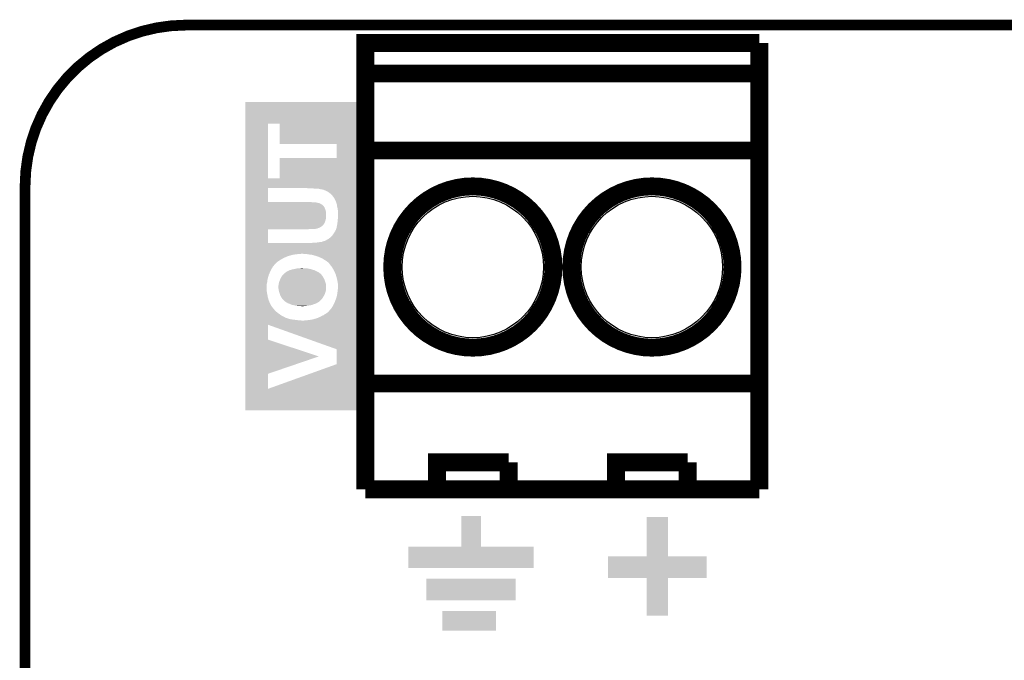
# Model space of a CAD drawing. Extents: x -0.05 to 0.95, y -0.15 to 1.54.
# Tile 29 of 35: x -0.05 to 0.5, y 1.19 to 1.54. Entities that reach past the tile are written whole.
import ezdxf

# ---------------------------------------------------------------- set-up
doc = ezdxf.new("R2010")
doc.units = 0
doc.layers.get('0').update_dxf_attribs({"linetype": 'CONTINUOUS'})
for name, color, linetype in [('STEP_DOWN_13_CLICK_V101_GKO', 5, 'CONTINUOUS'), ('STEP_DOWN_13_CLICK_V101_GTO', 14, 'CONTINUOUS'), ('STEP_DOWN_13_CLICK_V101_GTS', 12, 'CONTINUOUS')]:
    doc.layers.add(name, color=color, linetype=linetype)

# ---------------------------------------------------------------- blocks, each defined once
blk = doc.blocks.new('ROUND_37')
blk.add_circle((0, 0), 0.03945)

msp = doc.modelspace()

# ---------------------------------------------------------------- linework, layer by layer
at = {"layer": 'STEP_DOWN_13_CLICK_V101_GKO', "const_width": 0.006}
msp.add_lwpolyline([(0.04, 1.54, 0.414214), (-0.05, 1.45)], format="xyb", dxfattribs=at)
for points in [[(0.04, 1.54), (0.86, 1.54)], [(-0.05, -0.15), (-0.05, 1.45)]]:
    msp.add_lwpolyline(points, dxfattribs=at)
at = {"layer": 'STEP_DOWN_13_CLICK_V101_GTO', "const_width": 0.01}
for points in [[(0.14, 1.281), (0.14, 1.53), (0.36, 1.53)], [(0.36, 1.281), (0.36, 1.53)], [(0.14, 1.513), (0.36, 1.513)], [(0.14, 1.47), (0.36, 1.47)], [(0.14, 1.34), (0.36, 1.34)], [(0.18, 1.281), (0.18, 1.296), (0.22, 1.296)], [(0.22, 1.281), (0.22, 1.296)], [(0.28, 1.281), (0.28, 1.296), (0.32, 1.296)], [(0.32, 1.281), (0.32, 1.296)], [(0.14, 1.281), (0.36, 1.281)]]:
    msp.add_lwpolyline(points, dxfattribs=at)
for points in [[(0.155, 1.405, 1), (0.245, 1.405, 1)], [(0.255, 1.405, 1), (0.345, 1.405, 1)]]:
    msp.add_lwpolyline(points, format="xyb", close=True, dxfattribs=at)
at = {"layer": 'STEP_DOWN_13_CLICK_V101_GTO'}
for points in [[(0.0729, 1.485), (0.0729, 1.497), (0.1367, 1.485), (0.1367, 1.497)], [(0.0729, 1.497), (0.0729, 1.497), (0.1367, 1.497), (0.0729, 1.497)], [(0.0729, 1.4545), (0.0729, 1.485), (0.0856, 1.4545), (0.0856, 1.485)], [(0.0921, 1.4736), (0.0921, 1.485), (0.1367, 1.4736), (0.1367, 1.485)], [(0.124, 1.4659), (0.124, 1.4736), (0.1367, 1.4659), (0.1367, 1.4736)], [(0.0921, 1.4545), (0.0921, 1.4659), (0.1367, 1.4545), (0.1367, 1.4659)], [(0.0729, 1.449), (0.0729, 1.4545), (0.1367, 1.449), (0.1367, 1.4545)], [(0.0729, 1.4545), (0.0729, 1.4545), (0.0921, 1.4545), (0.0856, 1.4545)], [(0.0729, 1.4412), (0.0729, 1.449), (0.0856, 1.4412), (0.0856, 1.449)], [(0.0729, 1.449), (0.0729, 1.449), (0.0856, 1.449), (0.1075, 1.449)], [(0.1082, 1.4489), (0.1075, 1.449), (0.1367, 1.4489), (0.1367, 1.449)], [(0.1112, 1.4488), (0.1096, 1.4489), (0.1367, 1.4488), (0.1367, 1.4489)], [(0.1129, 1.4487), (0.1112, 1.4488), (0.1367, 1.4487), (0.1367, 1.4488)], [(0.1143, 1.4486), (0.1136, 1.4487), (0.1367, 1.4486), (0.1367, 1.4487)], [(0.115, 1.4484), (0.1143, 1.4486), (0.1367, 1.4484), (0.1367, 1.4486)], [(0.1156, 1.4483), (0.115, 1.4484), (0.1367, 1.4483), (0.1367, 1.4484)], [(0.1161, 1.4482), (0.1159, 1.4483), (0.1367, 1.4482), (0.1367, 1.4483)], [(0.1166, 1.4481), (0.1161, 1.4482), (0.1367, 1.4481), (0.1367, 1.4482)], [(0.1173, 1.4478), (0.1166, 1.4481), (0.1367, 1.4478), (0.1367, 1.4481)], [(0.1181, 1.4475), (0.1173, 1.4478), (0.1367, 1.4475), (0.1367, 1.4478)], [(0.1188, 1.4471), (0.1181, 1.4475), (0.1367, 1.4471), (0.1367, 1.4475)], [(0.1197, 1.4466), (0.1188, 1.4471), (0.1367, 1.4466), (0.1367, 1.4471)], [(0.1204, 1.446), (0.1197, 1.4466), (0.1367, 1.446), (0.1367, 1.4466)], [(0.1206, 1.4459), (0.1204, 1.446), (0.1367, 1.4459), (0.1367, 1.446)], [(0.1208, 1.4457), (0.1206, 1.4459), (0.1367, 1.4457), (0.1367, 1.4459)], [(0.0729, 1.4411), (0.0729, 1.4412), (0.1105, 1.4411), (0.1099, 1.4412)], [(0.0729, 1.4412), (0.0729, 1.4412), (0.1099, 1.4412), (0.0856, 1.4412)], [(0.0729, 1.441), (0.0729, 1.4411), (0.1126, 1.441), (0.112, 1.4411)], [(0.0729, 1.4409), (0.0729, 1.441), (0.1131, 1.4409), (0.1126, 1.441)], [(0.0729, 1.4408), (0.0729, 1.4409), (0.1134, 1.4408), (0.1131, 1.4409)], [(0.0729, 1.4407), (0.0729, 1.4408), (0.1142, 1.4407), (0.1135, 1.4408)], [(0.0729, 1.4408), (0.0729, 1.4408), (0.1135, 1.4408), (0.1134, 1.4408)], [(0.0729, 1.4401), (0.0729, 1.4407), (0.1154, 1.4401), (0.1142, 1.4407)], [(0.1211, 1.4453), (0.1208, 1.4457), (0.1367, 1.4453), (0.1367, 1.4457)], [(0.1216, 1.4448), (0.1211, 1.4453), (0.1367, 1.4448), (0.1367, 1.4453)], [(0.1221, 1.4442), (0.1216, 1.4448), (0.1367, 1.4442), (0.1367, 1.4448)], [(0.1226, 1.4434), (0.1221, 1.4442), (0.1367, 1.4434), (0.1367, 1.4442)], [(0.1231, 1.4425), (0.1226, 1.4434), (0.1367, 1.4425), (0.1367, 1.4434)], [(0.1236, 1.4415), (0.1231, 1.4425), (0.1367, 1.4415), (0.1367, 1.4425)], [(0.1236, 1.4414), (0.1236, 1.4415), (0.1367, 1.4414), (0.1367, 1.4415)], [(0.1237, 1.4412), (0.1236, 1.4414), (0.1367, 1.4412), (0.1367, 1.4414)], [(0.1237, 1.441), (0.1237, 1.4412), (0.1367, 1.441), (0.1367, 1.4412)], [(0.1239, 1.4404), (0.1237, 1.441), (0.1367, 1.4404), (0.1367, 1.441)], [(0.1241, 1.44), (0.1239, 1.4404), (0.1367, 1.44), (0.1367, 1.4404)], [(0.0729, 1.4397), (0.0729, 1.4401), (0.1159, 1.4397), (0.1154, 1.4401)], [(0.0729, 1.4394), (0.0729, 1.4397), (0.1163, 1.4394), (0.1159, 1.4397)], [(0.0729, 1.4391), (0.0729, 1.4394), (0.1166, 1.4391), (0.1163, 1.4394)], [(0.0729, 1.4389), (0.0729, 1.4391), (0.1167, 1.4389), (0.1166, 1.4391)], [(0.0729, 1.4388), (0.0729, 1.4389), (0.1168, 1.4388), (0.1167, 1.4389)], [(0.0729, 1.4382), (0.0729, 1.4388), (0.1172, 1.4382), (0.1168, 1.4388)], [(0.0729, 1.4373), (0.0729, 1.4382), (0.1176, 1.4373), (0.1172, 1.4382)], [(0.0729, 1.4366), (0.0729, 1.4373), (0.1178, 1.4366), (0.1176, 1.4373)], [(0.0729, 1.4357), (0.0729, 1.4366), (0.118, 1.4357), (0.1178, 1.4366)], [(0.0729, 1.435), (0.0729, 1.4357), (0.1181, 1.435), (0.118, 1.4357)], [(0.0729, 1.4327), (0.0729, 1.435), (0.1181, 1.4327), (0.1181, 1.435)], [(0.1241, 1.4395), (0.1241, 1.44), (0.1367, 1.4395), (0.1367, 1.44)], [(0.1243, 1.4385), (0.1241, 1.4395), (0.1367, 1.4385), (0.1367, 1.4395)], [(0.1246, 1.4372), (0.1243, 1.4385), (0.1367, 1.4372), (0.1367, 1.4385)], [(0.1247, 1.4357), (0.1246, 1.4372), (0.1367, 1.4357), (0.1367, 1.4372)], [(0.1247, 1.4322), (0.1247, 1.4357), (0.1367, 1.4322), (0.1367, 1.4357)], [(0.0729, 1.4317), (0.0729, 1.4327), (0.1179, 1.4317), (0.1181, 1.4327)], [(0.0729, 1.4309), (0.0729, 1.4317), (0.1177, 1.4309), (0.1179, 1.4317)], [(0.0729, 1.4301), (0.0729, 1.4309), (0.1174, 1.4301), (0.1177, 1.4309)], [(0.0729, 1.4295), (0.0729, 1.4301), (0.1172, 1.4295), (0.1174, 1.4301)], [(0.0729, 1.4291), (0.0729, 1.4295), (0.117, 1.4291), (0.1172, 1.4295)], [(0.1242, 1.4283), (0.1244, 1.4297), (0.1367, 1.4283), (0.1367, 1.4297)], [(0.1244, 1.4297), (0.1246, 1.431), (0.1367, 1.4297), (0.1367, 1.431)], [(0.1246, 1.4316), (0.1247, 1.4322), (0.1367, 1.4316), (0.1367, 1.4322)], [(0.1246, 1.431), (0.1246, 1.4316), (0.1367, 1.431), (0.1367, 1.4316)], [(0.0729, 1.4289), (0.0729, 1.4291), (0.1168, 1.4289), (0.117, 1.4291)], [(0.0729, 1.4287), (0.0729, 1.4289), (0.1167, 1.4287), (0.1168, 1.4289)], [(0.0729, 1.4281), (0.0729, 1.4287), (0.1162, 1.4281), (0.1167, 1.4287)], [(0.0729, 1.4276), (0.0729, 1.4281), (0.1155, 1.4276), (0.1162, 1.4281)], [(0.0729, 1.4272), (0.0729, 1.4276), (0.1149, 1.4272), (0.1155, 1.4276)], [(0.0729, 1.4269), (0.0729, 1.4272), (0.1143, 1.4269), (0.1149, 1.4272)], [(0.0729, 1.4267), (0.0729, 1.4269), (0.1137, 1.4267), (0.1143, 1.4269)], [(0.0729, 1.4265), (0.0729, 1.4267), (0.1133, 1.4265), (0.1137, 1.4267)], [(0.0729, 1.4264), (0.0729, 1.4265), (0.113, 1.4264), (0.1133, 1.4265)], [(0.0729, 1.4263), (0.0729, 1.4264), (0.1122, 1.4263), (0.1126, 1.4264)], [(0.0729, 1.4264), (0.0729, 1.4264), (0.1126, 1.4264), (0.113, 1.4264)], [(0.0729, 1.4262), (0.0729, 1.4263), (0.1113, 1.4262), (0.1118, 1.4263)], [(0.0729, 1.4261), (0.0729, 1.4262), (0.1081, 1.4261), (0.1091, 1.4262)], [(0.0729, 1.4184), (0.0729, 1.4261), (0.0856, 1.4184), (0.0856, 1.4261)], [(0.0729, 1.4261), (0.0729, 1.4261), (0.0856, 1.4261), (0.1081, 1.4261)], [(0.1221, 1.4234), (0.1226, 1.4241), (0.1367, 1.4234), (0.1367, 1.4241)], [(0.1226, 1.4241), (0.123, 1.4247), (0.1367, 1.4241), (0.1367, 1.4247)], [(0.123, 1.4247), (0.1233, 1.4253), (0.1367, 1.4247), (0.1367, 1.4253)], [(0.1233, 1.4253), (0.1234, 1.4256), (0.1367, 1.4253), (0.1367, 1.4256)], [(0.1234, 1.4256), (0.1235, 1.4257), (0.1367, 1.4256), (0.1367, 1.4257)], [(0.1235, 1.4257), (0.1239, 1.4269), (0.1367, 1.4257), (0.1367, 1.4269)], [(0.1239, 1.4269), (0.1242, 1.4283), (0.1367, 1.4269), (0.1367, 1.4283)], [(0.0729, 1.4124), (0.0729, 1.4184), (0.1367, 1.4124), (0.1367, 1.4184)], [(0.0729, 1.4184), (0.0729, 1.4184), (0.1095, 1.4184), (0.0856, 1.4184)], [(0.1095, 1.4184), (0.1104, 1.4185), (0.1367, 1.4184), (0.1367, 1.4185)], [(0.1113, 1.4185), (0.1121, 1.4186), (0.1367, 1.4185), (0.1367, 1.4186)], [(0.1128, 1.4186), (0.1135, 1.4188), (0.1367, 1.4186), (0.1367, 1.4188)], [(0.114, 1.4188), (0.1145, 1.4189), (0.1367, 1.4188), (0.1367, 1.4189)], [(0.115, 1.4189), (0.1153, 1.419), (0.1367, 1.4189), (0.1367, 1.419)], [(0.1157, 1.419), (0.1158, 1.4191), (0.1367, 1.419), (0.1367, 1.4191)], [(0.1159, 1.4191), (0.1167, 1.4194), (0.1367, 1.4191), (0.1367, 1.4194)], [(0.1167, 1.4194), (0.1175, 1.4196), (0.1367, 1.4194), (0.1367, 1.4196)], [(0.1175, 1.4196), (0.1182, 1.42), (0.1367, 1.4196), (0.1367, 1.42)], [(0.1182, 1.42), (0.1188, 1.4204), (0.1367, 1.42), (0.1367, 1.4204)], [(0.1188, 1.4204), (0.1194, 1.4207), (0.1367, 1.4204), (0.1367, 1.4207)], [(0.1194, 1.4207), (0.1198, 1.421), (0.1367, 1.4207), (0.1367, 1.421)], [(0.1198, 1.421), (0.1201, 1.4212), (0.1367, 1.421), (0.1367, 1.4212)], [(0.1202, 1.4212), (0.1216, 1.4226), (0.1367, 1.4212), (0.1367, 1.4226)], [(0.1216, 1.4226), (0.1221, 1.4234), (0.1367, 1.4226), (0.1367, 1.4234)], [(0.0729, 1.4123), (0.0729, 1.4124), (0.1031, 1.4123), (0.1049, 1.4124)], [(0.0729, 1.4121), (0.0729, 1.4123), (0.1015, 1.4121), (0.1031, 1.4123)], [(0.0729, 1.4119), (0.0729, 1.4121), (0.1, 1.4119), (0.1015, 1.4121)], [(0.0729, 1.4116), (0.0729, 1.4119), (0.0986, 1.4116), (0.1, 1.4119)], [(0.0729, 1.4112), (0.0729, 1.4116), (0.0973, 1.4112), (0.0986, 1.4116)], [(0.0729, 1.4108), (0.0729, 1.4112), (0.0961, 1.4108), (0.0973, 1.4112)], [(0.0729, 1.4103), (0.0729, 1.4108), (0.095, 1.4103), (0.0961, 1.4108)], [(0.0729, 1.4098), (0.0729, 1.4103), (0.094, 1.4098), (0.095, 1.4103)], [(0.0729, 1.4093), (0.0729, 1.4098), (0.0931, 1.4093), (0.094, 1.4098)], [(0.0729, 1.4089), (0.0729, 1.4093), (0.0924, 1.4089), (0.0931, 1.4093)], [(0.0729, 1.4084), (0.0729, 1.4089), (0.0917, 1.4084), (0.0924, 1.4089)], [(0.0729, 1.4078), (0.0729, 1.4084), (0.0908, 1.4078), (0.0917, 1.4084)], [(0.0729, 1.4075), (0.0729, 1.4078), (0.0904, 1.4075), (0.0908, 1.4078)], [(0.0729, 1.4073), (0.0729, 1.4075), (0.0903, 1.4073), (0.0904, 1.4075)], [(0.1057, 1.4123), (0.1052, 1.4124), (0.1367, 1.4123), (0.1367, 1.4124)], [(0.1072, 1.4122), (0.1064, 1.4123), (0.1367, 1.4122), (0.1367, 1.4123)], [(0.1081, 1.4121), (0.1072, 1.4122), (0.1367, 1.4121), (0.1367, 1.4122)], [(0.1091, 1.4119), (0.1081, 1.4121), (0.1367, 1.4119), (0.1367, 1.4121)], [(0.1102, 1.4118), (0.1091, 1.4119), (0.1367, 1.4118), (0.1367, 1.4119)], [(0.1113, 1.4115), (0.1102, 1.4118), (0.1367, 1.4115), (0.1367, 1.4118)], [(0.1126, 1.4111), (0.1113, 1.4115), (0.1367, 1.4111), (0.1367, 1.4115)], [(0.1138, 1.4107), (0.1126, 1.4111), (0.1367, 1.4107), (0.1367, 1.4111)], [(0.115, 1.4102), (0.1138, 1.4107), (0.1367, 1.4102), (0.1367, 1.4107)], [(0.1162, 1.4096), (0.115, 1.4102), (0.1367, 1.4096), (0.1367, 1.4102)], [(0.1173, 1.4089), (0.1162, 1.4096), (0.1367, 1.4089), (0.1367, 1.4096)], [(0.1185, 1.4082), (0.1173, 1.4089), (0.1367, 1.4082), (0.1367, 1.4089)], [(0.1195, 1.4073), (0.1185, 1.4082), (0.1367, 1.4073), (0.1367, 1.4082)], [(0.0729, 1.4063), (0.0729, 1.4073), (0.0893, 1.4063), (0.0902, 1.4073)], [(0.0729, 1.4073), (0.0729, 1.4073), (0.0902, 1.4073), (0.0903, 1.4073)], [(0.0729, 1.4052), (0.0729, 1.4063), (0.0884, 1.4052), (0.0893, 1.4063)], [(0.0729, 1.4041), (0.0729, 1.4052), (0.0877, 1.4041), (0.0884, 1.4052)], [(0.0729, 1.403), (0.0729, 1.4041), (0.0871, 1.403), (0.0877, 1.4041)], [(0.0729, 1.4018), (0.0729, 1.403), (0.0866, 1.4018), (0.0871, 1.403)], [(0.09528, 1.4018), (0.0954, 1.4019), (0.1142, 1.4018), (0.11407, 1.4019)], [(0.0954, 1.4019), (0.09568, 1.4021), (0.11407, 1.4019), (0.1138, 1.4021)], [(0.09568, 1.4021), (0.09596, 1.4023), (0.1138, 1.4021), (0.1133, 1.4023)], [(0.09596, 1.4023), (0.0961, 1.4024), (0.1133, 1.4023), (0.11313, 1.4024)], [(0.0961, 1.4024), (0.0965, 1.4026), (0.11313, 1.4024), (0.1128, 1.4026)], [(0.0965, 1.4026), (0.0977, 1.4032), (0.1128, 1.4026), (0.1116, 1.4032)], [(0.0977, 1.4032), (0.09838, 1.4034), (0.1116, 1.4032), (0.1108, 1.4034)], [(0.09838, 1.4034), (0.0994, 1.4037), (0.1108, 1.4034), (0.11, 1.4037)], [(0.0994, 1.4037), (0.10047, 1.4039), (0.11, 1.4037), (0.1091, 1.4039)], [(0.10047, 1.4039), (0.101, 1.404), (0.1091, 1.4039), (0.1086, 1.404)], [(0.101, 1.404), (0.1017, 1.4042), (0.1086, 1.404), (0.1076, 1.4042)], [(0.1024, 1.4042), (0.103, 1.4043), (0.1076, 1.4042), (0.1071, 1.4043)], [(0.1036, 1.4043), (0.1041, 1.4044), (0.1059, 1.4043), (0.1047, 1.4044)], [(0.1196, 1.4072), (0.1195, 1.4073), (0.1367, 1.4072), (0.1367, 1.4073)], [(0.1197, 1.407), (0.1196, 1.4072), (0.1367, 1.407), (0.1367, 1.4072)], [(0.12, 1.4068), (0.1197, 1.407), (0.1367, 1.4068), (0.1367, 1.407)], [(0.1203, 1.4063), (0.12, 1.4068), (0.1367, 1.4063), (0.1367, 1.4068)], [(0.1207, 1.4058), (0.1203, 1.4063), (0.1367, 1.4058), (0.1367, 1.4063)], [(0.1212, 1.4052), (0.1207, 1.4058), (0.1367, 1.4052), (0.1367, 1.4058)], [(0.1216, 1.4045), (0.1212, 1.4052), (0.1367, 1.4045), (0.1367, 1.4052)], [(0.1221, 1.4037), (0.1216, 1.4045), (0.1367, 1.4037), (0.1367, 1.4045)], [(0.1226, 1.4028), (0.1221, 1.4037), (0.1367, 1.4028), (0.1367, 1.4037)], [(0.1231, 1.4018), (0.1226, 1.4028), (0.1367, 1.4018), (0.1367, 1.4028)], [(0.0729, 1.4007), (0.0729, 1.4018), (0.0861, 1.4007), (0.0866, 1.4018)], [(0.0729, 1.3996), (0.0729, 1.4007), (0.0858, 1.3996), (0.0861, 1.4007)], [(0.0729, 1.3986), (0.0729, 1.3996), (0.0855, 1.3986), (0.0858, 1.3996)], [(0.0729, 1.3976), (0.0729, 1.3986), (0.0853, 1.3976), (0.0855, 1.3986)], [(0.0729, 1.3966), (0.0729, 1.3976), (0.0852, 1.3966), (0.0853, 1.3976)], [(0.0729, 1.3958), (0.0729, 1.3966), (0.085, 1.3958), (0.0852, 1.3966)], [(0.0918, 1.3963), (0.09183, 1.3964), (0.11773, 1.3963), (0.1177, 1.3964)], [(0.09183, 1.3964), (0.092, 1.397), (0.1177, 1.3964), (0.11752, 1.397)], [(0.092, 1.397), (0.09227, 1.3977), (0.11752, 1.397), (0.1173, 1.3977)], [(0.09227, 1.3977), (0.0925, 1.3983), (0.1173, 1.3977), (0.117, 1.3983)], [(0.0925, 1.3983), (0.0928, 1.3989), (0.117, 1.3983), (0.1167, 1.3989)], [(0.0928, 1.3989), (0.09316, 1.3995), (0.1167, 1.3989), (0.1163, 1.3995)], [(0.09316, 1.3995), (0.0934, 1.3999), (0.1163, 1.3995), (0.11607, 1.3999)], [(0.0934, 1.3999), (0.09362, 1.4002), (0.11607, 1.3999), (0.1159, 1.4002)], [(0.09362, 1.4002), (0.0937, 1.4003), (0.1159, 1.4002), (0.11582, 1.4003)], [(0.0937, 1.4003), (0.0942, 1.4008), (0.11582, 1.4003), (0.1154, 1.4008)], [(0.0942, 1.4008), (0.0943, 1.4009), (0.1154, 1.4008), (0.1153, 1.4009)], [(0.0943, 1.4009), (0.0945, 1.4012), (0.1153, 1.4009), (0.115, 1.4012)], [(0.0945, 1.4012), (0.0947, 1.4014), (0.115, 1.4012), (0.1148, 1.4014)], [(0.0947, 1.4014), (0.0947, 1.4014), (0.1148, 1.4014), (0.1147, 1.4014)], [(0.0948, 1.4014), (0.09492, 1.4015), (0.1147, 1.4014), (0.1146, 1.4015)], [(0.09492, 1.4015), (0.09516, 1.4017), (0.1146, 1.4015), (0.1145, 1.4017)], [(0.09516, 1.4017), (0.09528, 1.4018), (0.1145, 1.4017), (0.1142, 1.4018)], [(0.1235, 1.4007), (0.1231, 1.4018), (0.1367, 1.4007), (0.1367, 1.4018)], [(0.1239, 1.3994), (0.1235, 1.4007), (0.1367, 1.3994), (0.1367, 1.4007)], [(0.1242, 1.3982), (0.1239, 1.3994), (0.1367, 1.3982), (0.1367, 1.3994)], [(0.1245, 1.3968), (0.1242, 1.3982), (0.1367, 1.3968), (0.1367, 1.3982)], [(0.1247, 1.3953), (0.1245, 1.3968), (0.1367, 1.3953), (0.1367, 1.3968)], [(0.0729, 1.3951), (0.0729, 1.3958), (0.0849, 1.3951), (0.085, 1.3958)], [(0.0729, 1.392), (0.0729, 1.3951), (0.0849, 1.392), (0.0849, 1.3951)], [(0.0729, 1.3904), (0.0729, 1.392), (0.0851, 1.3904), (0.0849, 1.392)], [(0.0915, 1.3947), (0.09152, 1.3949), (0.11807, 1.3947), (0.118, 1.3949)], [(0.0915, 1.3946), (0.0915, 1.3947), (0.1181, 1.3946), (0.11807, 1.3947)], [(0.0915, 1.393), (0.0915, 1.3946), (0.1181, 1.393), (0.1181, 1.3946)], [(0.09152, 1.3929), (0.0915, 1.393), (0.1181, 1.3929), (0.1181, 1.393)], [(0.09152, 1.3949), (0.09159, 1.3954), (0.118, 1.3949), (0.118, 1.3954)], [(0.0916, 1.3926), (0.09152, 1.3929), (0.11806, 1.3926), (0.1181, 1.3929)], [(0.09159, 1.3954), (0.0916, 1.3955), (0.118, 1.3954), (0.11797, 1.3955)], [(0.0916, 1.3955), (0.0918, 1.3963), (0.11797, 1.3955), (0.11773, 1.3963)], [(0.0916, 1.3921), (0.0916, 1.3926), (0.118, 1.3921), (0.11806, 1.3926)], [(0.09182, 1.3913), (0.0916, 1.3921), (0.1178, 1.3913), (0.118, 1.3921)], [(0.0919, 1.391), (0.09182, 1.3913), (0.11771, 1.391), (0.1178, 1.3913)], [(0.09203, 1.3906), (0.0919, 1.391), (0.1176, 1.3906), (0.11771, 1.391)], [(0.1244, 1.3908), (0.1246, 1.3917), (0.1367, 1.3908), (0.1367, 1.3917)], [(0.1246, 1.3924), (0.1247, 1.3929), (0.1367, 1.3924), (0.1367, 1.3929)], [(0.1246, 1.3917), (0.1246, 1.3924), (0.1367, 1.3917), (0.1367, 1.3924)], [(0.1247, 1.3929), (0.1247, 1.3953), (0.1367, 1.3929), (0.1367, 1.3953)], [(0.0729, 1.389), (0.0729, 1.3904), (0.0854, 1.389), (0.0851, 1.3904)], [(0.0729, 1.3878), (0.0729, 1.389), (0.0856, 1.3878), (0.0854, 1.389)], [(0.0729, 1.3873), (0.0729, 1.3878), (0.0858, 1.3873), (0.0856, 1.3878)], [(0.0729, 1.3868), (0.0729, 1.3873), (0.0859, 1.3868), (0.0858, 1.3873)], [(0.0729, 1.3864), (0.0729, 1.3868), (0.086, 1.3864), (0.0859, 1.3868)], [(0.0729, 1.3861), (0.0729, 1.3864), (0.0862, 1.3861), (0.086, 1.3864)], [(0.0729, 1.3858), (0.0729, 1.3861), (0.0863, 1.3858), (0.0862, 1.3861)], [(0.0729, 1.3856), (0.0729, 1.3858), (0.0864, 1.3856), (0.0863, 1.3858)], [(0.0729, 1.3854), (0.0729, 1.3856), (0.0864, 1.3854), (0.0864, 1.3856)], [(0.0729, 1.3844), (0.0729, 1.3854), (0.0869, 1.3844), (0.0864, 1.3854)], [(0.0923, 1.3898), (0.09203, 1.3906), (0.11729, 1.3898), (0.1176, 1.3906)], [(0.09244, 1.3893), (0.0923, 1.3898), (0.1171, 1.3893), (0.11729, 1.3898)], [(0.0925, 1.3891), (0.09244, 1.3893), (0.11697, 1.3891), (0.1171, 1.3893)], [(0.0929, 1.3884), (0.0925, 1.3891), (0.11653, 1.3884), (0.11697, 1.3891)], [(0.09303, 1.3882), (0.0929, 1.3884), (0.1164, 1.3882), (0.11653, 1.3884)], [(0.09337, 1.3877), (0.09303, 1.3882), (0.1161, 1.3877), (0.1164, 1.3882)], [(0.09363, 1.3873), (0.09337, 1.3877), (0.1158, 1.3873), (0.1161, 1.3877)], [(0.0937, 1.3872), (0.09363, 1.3873), (0.1157, 1.3872), (0.1158, 1.3873)], [(0.09412, 1.3867), (0.0937, 1.3872), (0.1152, 1.3867), (0.1157, 1.3872)], [(0.0942, 1.3866), (0.09412, 1.3867), (0.11515, 1.3866), (0.1152, 1.3867)], [(0.0943, 1.3865), (0.0942, 1.3866), (0.1151, 1.3865), (0.11515, 1.3866)], [(0.0947, 1.3861), (0.0943, 1.3865), (0.1147, 1.3861), (0.1151, 1.3865)], [(0.0948, 1.386), (0.0947, 1.3861), (0.11458, 1.386), (0.1147, 1.3861)], [(0.095, 1.3859), (0.0949, 1.386), (0.11446, 1.3859), (0.11458, 1.386)], [(0.0951, 1.3857), (0.095, 1.3859), (0.11422, 1.3857), (0.11446, 1.3859)], [(0.0954, 1.3856), (0.0951, 1.3857), (0.1141, 1.3856), (0.11422, 1.3857)], [(0.0958, 1.3853), (0.0954, 1.3856), (0.11362, 1.3853), (0.1141, 1.3856)], [(0.1225, 1.3845), (0.123, 1.3856), (0.1367, 1.3845), (0.1367, 1.3856)], [(0.123, 1.3856), (0.1238, 1.3878), (0.1367, 1.3856), (0.1367, 1.3878)], [(0.1238, 1.3878), (0.1241, 1.3889), (0.1367, 1.3878), (0.1367, 1.3889)], [(0.1241, 1.3889), (0.1243, 1.3899), (0.1367, 1.3889), (0.1367, 1.3899)], [(0.1243, 1.3899), (0.1244, 1.3908), (0.1367, 1.3899), (0.1367, 1.3908)], [(0.0729, 1.3835), (0.0729, 1.3844), (0.0874, 1.3835), (0.0869, 1.3844)], [(0.0729, 1.3826), (0.0729, 1.3835), (0.088, 1.3826), (0.0874, 1.3835)], [(0.0729, 1.3819), (0.0729, 1.3826), (0.0886, 1.3819), (0.088, 1.3826)], [(0.0729, 1.3813), (0.0729, 1.3819), (0.0891, 1.3813), (0.0886, 1.3819)], [(0.0729, 1.3808), (0.0729, 1.3813), (0.0895, 1.3808), (0.0891, 1.3813)], [(0.0729, 1.3805), (0.0729, 1.3808), (0.0898, 1.3805), (0.0895, 1.3808)], [(0.0729, 1.3804), (0.0729, 1.3805), (0.0899, 1.3804), (0.0899, 1.3805)], [(0.0729, 1.3805), (0.0729, 1.3805), (0.0899, 1.3805), (0.0898, 1.3805)], [(0.0729, 1.3796), (0.0729, 1.3804), (0.0908, 1.3796), (0.0899, 1.3804)], [(0.0962, 1.3851), (0.0958, 1.3853), (0.1133, 1.3851), (0.11362, 1.3853)], [(0.0967, 1.3848), (0.0962, 1.3851), (0.11277, 1.3848), (0.1133, 1.3851)], [(0.097, 1.3847), (0.0967, 1.3848), (0.1126, 1.3847), (0.11277, 1.3848)], [(0.0973, 1.3846), (0.097, 1.3847), (0.1123, 1.3846), (0.1126, 1.3847)], [(0.09777, 1.3844), (0.0973, 1.3846), (0.1117, 1.3844), (0.1123, 1.3846)], [(0.0987, 1.384), (0.09777, 1.3844), (0.11063, 1.384), (0.1117, 1.3844)], [(0.0995, 1.3838), (0.0987, 1.384), (0.1101, 1.3838), (0.11063, 1.384)], [(0.1004, 1.3836), (0.0995, 1.3838), (0.10903, 1.3836), (0.1101, 1.3838)], [(0.1009, 1.3835), (0.1004, 1.3836), (0.1085, 1.3835), (0.10903, 1.3836)], [(0.1014, 1.3834), (0.1009, 1.3835), (0.1077, 1.3834), (0.1085, 1.3835)], [(0.10195, 1.3833), (0.1014, 1.3834), (0.1071, 1.3833), (0.1077, 1.3834)], [(0.1025, 1.3832), (0.10195, 1.3833), (0.1064, 1.3832), (0.1071, 1.3833)], [(0.1048, 1.3831), (0.1036, 1.3832), (0.1054, 1.3831), (0.1059, 1.3832)], [(0.119, 1.3797), (0.1195, 1.3802), (0.1367, 1.3797), (0.1367, 1.3802)], [(0.1195, 1.3802), (0.1204, 1.3812), (0.1367, 1.3802), (0.1367, 1.3812)], [(0.1204, 1.3812), (0.1212, 1.3822), (0.1367, 1.3812), (0.1367, 1.3822)], [(0.1212, 1.3822), (0.1219, 1.3833), (0.1367, 1.3822), (0.1367, 1.3833)], [(0.1219, 1.3833), (0.1225, 1.3845), (0.1367, 1.3833), (0.1367, 1.3845)], [(0.0729, 1.3789), (0.0729, 1.3796), (0.0918, 1.3789), (0.0908, 1.3796)], [(0.0729, 1.3783), (0.0729, 1.3789), (0.0926, 1.3783), (0.0918, 1.3789)], [(0.0729, 1.3778), (0.0729, 1.3783), (0.0934, 1.3778), (0.0926, 1.3783)], [(0.0729, 1.3774), (0.0729, 1.3778), (0.0941, 1.3774), (0.0934, 1.3778)], [(0.0729, 1.3769), (0.0729, 1.3774), (0.0951, 1.3769), (0.0941, 1.3774)], [(0.0729, 1.3768), (0.0729, 1.3769), (0.0951, 1.3768), (0.0951, 1.3769)], [(0.0729, 1.3763), (0.0729, 1.3768), (0.0967, 1.3763), (0.0952, 1.3768)], [(0.0729, 1.3768), (0.0729, 1.3768), (0.0952, 1.3768), (0.0951, 1.3768)], [(0.0729, 1.3758), (0.0729, 1.3763), (0.0984, 1.3758), (0.0967, 1.3763)], [(0.0729, 1.3756), (0.0729, 1.3758), (0.1001, 1.3756), (0.0984, 1.3758)], [(0.0729, 1.3754), (0.0729, 1.3756), (0.1016, 1.3754), (0.1001, 1.3756)], [(0.0729, 1.3753), (0.0729, 1.3754), (0.1024, 1.3753), (0.1016, 1.3754)], [(0.0729, 1.3752), (0.0729, 1.3753), (0.103, 1.3752), (0.1024, 1.3753)], [(0.0729, 1.3751), (0.0729, 1.3752), (0.1045, 1.3751), (0.1041, 1.3752)], [(0.0729, 1.3728), (0.0729, 1.3751), (0.1367, 1.3728), (0.1367, 1.3751)], [(0.1051, 1.3751), (0.1067, 1.3752), (0.1367, 1.3751), (0.1367, 1.3752)], [(0.1067, 1.3752), (0.1083, 1.3754), (0.1367, 1.3752), (0.1367, 1.3754)], [(0.1083, 1.3754), (0.1098, 1.3756), (0.1367, 1.3754), (0.1367, 1.3756)], [(0.1098, 1.3756), (0.1112, 1.3759), (0.1367, 1.3756), (0.1367, 1.3759)], [(0.1112, 1.3759), (0.1125, 1.3763), (0.1367, 1.3759), (0.1367, 1.3763)], [(0.1125, 1.3763), (0.1137, 1.3767), (0.1367, 1.3763), (0.1367, 1.3767)], [(0.1137, 1.3767), (0.1148, 1.3772), (0.1367, 1.3767), (0.1367, 1.3772)], [(0.1148, 1.3772), (0.1157, 1.3777), (0.1367, 1.3772), (0.1367, 1.3777)], [(0.1157, 1.3777), (0.1166, 1.3781), (0.1367, 1.3777), (0.1367, 1.3781)], [(0.1166, 1.3781), (0.1173, 1.3786), (0.1367, 1.3781), (0.1367, 1.3786)], [(0.1173, 1.3786), (0.118, 1.379), (0.1367, 1.3786), (0.1367, 1.379)], [(0.118, 1.379), (0.1186, 1.3794), (0.1367, 1.379), (0.1367, 1.3794)], [(0.1186, 1.3794), (0.119, 1.3797), (0.1367, 1.3794), (0.1367, 1.3797)], [(0.0729, 1.3645), (0.0729, 1.3728), (0.0856, 1.3645), (0.0856, 1.3728)], [(0.124, 1.3591), (0.0856, 1.3728), (0.1367, 1.3591), (0.1367, 1.3728)], [(0.0729, 1.3551), (0.0729, 1.3645), (0.114, 1.3551), (0.0856, 1.3645)], [(0.124, 1.3508), (0.124, 1.3591), (0.1367, 1.3508), (0.1367, 1.3591)], [(0.0729, 1.3454), (0.0729, 1.3551), (0.0856, 1.3454), (0.114, 1.3551)], [(0.0856, 1.337), (0.124, 1.3508), (0.1367, 1.337), (0.1367, 1.3508)], [(0.0729, 1.337), (0.0729, 1.3454), (0.0856, 1.337), (0.0856, 1.3454)], [(0.0729, 1.325), (0.0729, 1.337), (0.1367, 1.325), (0.1367, 1.337)], [(0.1935, 1.249), (0.1935, 1.266), (0.2045, 1.249), (0.2045, 1.266)], [(0.1935, 1.266), (0.1935, 1.266), (0.2045, 1.266), (0.1935, 1.266)], [(0.297, 1.2435), (0.297, 1.2655), (0.309, 1.2435), (0.309, 1.2655)], [(0.297, 1.2655), (0.297, 1.2655), (0.309, 1.2655), (0.297, 1.2655)], [(0.164, 1.237), (0.164, 1.249), (0.234, 1.237), (0.234, 1.249)], [(0.164, 1.249), (0.164, 1.249), (0.234, 1.249), (0.2045, 1.249)], [(0.2755, 1.2315), (0.2755, 1.2435), (0.3305, 1.2315), (0.3305, 1.2435)], [(0.2755, 1.2435), (0.2755, 1.2435), (0.3305, 1.2435), (0.309, 1.2435)], [(0.297, 1.2105), (0.297, 1.2315), (0.309, 1.2105), (0.309, 1.2315)], [(0.297, 1.2315), (0.297, 1.2315), (0.309, 1.2315), (0.3305, 1.2315)], [(0.174, 1.219), (0.174, 1.231), (0.224, 1.219), (0.224, 1.231)], [(0.174, 1.231), (0.174, 1.231), (0.224, 1.231), (0.174, 1.231)], [(0.183, 1.202), (0.183, 1.213), (0.213, 1.202), (0.213, 1.213)], [(0.183, 1.213), (0.183, 1.213), (0.213, 1.213), (0.183, 1.213)]]:
    msp.add_solid(points, dxfattribs=at)

# ---------------------------------------------------------------- block references
at = {"layer": 'STEP_DOWN_13_CLICK_V101_GTS'}
for p in [(0.2, 1.405), (0.3, 1.405)]:
    msp.add_blockref('ROUND_37', p, dxfattribs=at)

doc.saveas('drawing.dxf')
